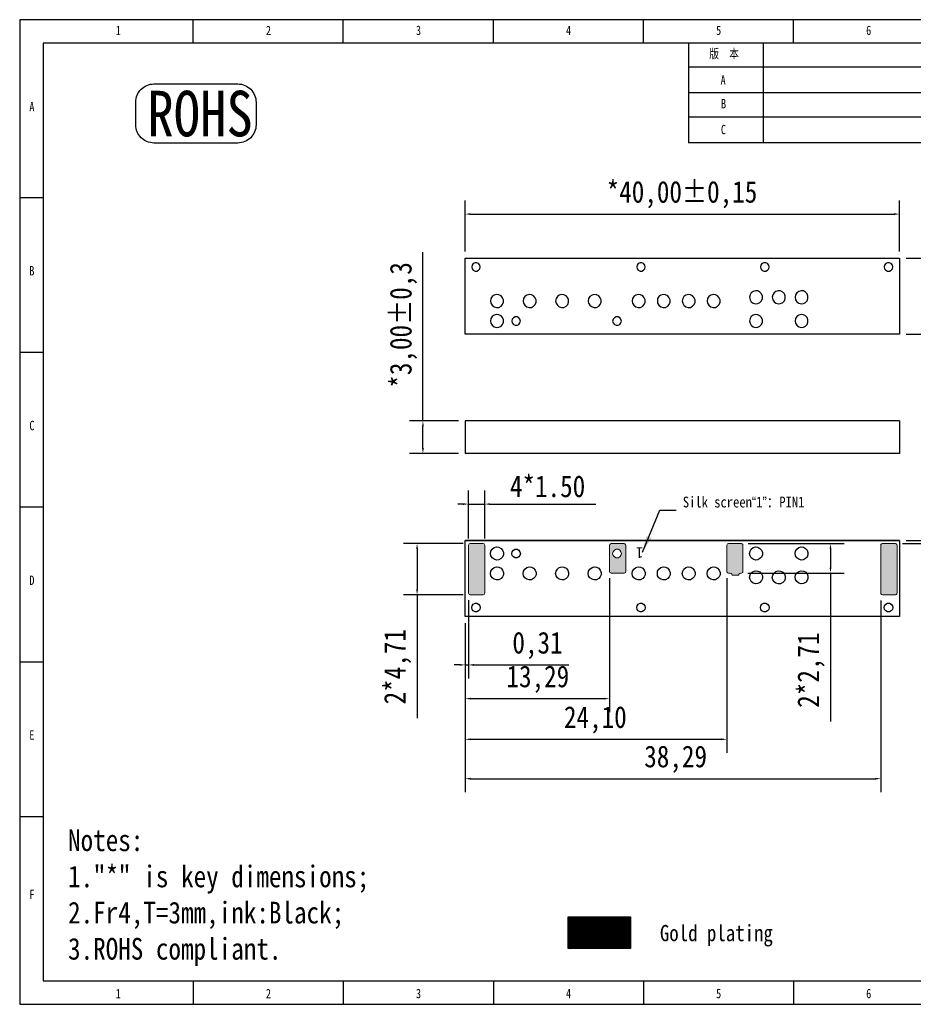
# Model space of a CAD drawing. Header units: millimetres. Extents: x 111 to 239, y 28 to 119.
# Tile 1 of 31: x 111 to 193, y 28 to 119. Entities that reach past the tile are written whole.
import ezdxf

# ---------------------------------------------------------------- set-up
doc = ezdxf.new("R2010")
doc.units = ezdxf.units.MM
doc.header["$LTSCALE"] = 16.335
doc.header["$PDMODE"] = 3
doc.header["$PDSIZE"] = 8
doc.linetypes.add('ACAD_ISO04W100', pattern=[30, 24, -3, 0, -3])
doc.layers.get('0').update_dxf_attribs({"linetype": 'CONTINUOUS'})
doc.layers.get('Defpoints').update_dxf_attribs({"linetype": 'CONTINUOUS'})
doc.layers.add('07 图框', color=15, linetype='CONTINUOUS')
doc.layers.add('图层1', color=10, linetype='ACAD_ISO04W100')
doc.styles.add('ROMANT', font='romant', dxfattribs={"width": 1.2})
doc.styles.add('ST1', font='txt', dxfattribs={"width": 0.8})
doc.styles.get("Standard").update_dxf_attribs({"font": 'txt', "width": 0.85})
doc.dimstyles.new('ISO-25', dxfattribs={"dimtxt": 2.5, "dimasz": 2.5, "dimexe": 1.25, "dimexo": 0.625, "dimtad": 1, "dimtxsty": 'STANDARD', "dimcen": 2.5, "dimclrd": 4, "dimclre": 4, "dimclrt": 4, "dimadec": 0, "dimazin": 0, "dimtfac": 1, "dimtmove": 0, "dimatfit": 3, "dimfxl": 1, "dimarcsym": 0})

# ---------------------------------------------------------------- blocks, each defined once
blk = doc.blocks.new('*D4')
at = {"color": 4, "lineweight": -2}
for p, q in [((151.687, 97.67), (151.687, 102.359)), ((191.687, 97.67), (191.687, 102.359)), ((152.187, 101.109), (191.187, 101.109))]:
    blk.add_line(p, q, dxfattribs=at)
at = {"color": 4}
for points in [[(152.187, 101.192), (152.187, 101.025), (151.687, 101.109)], [(191.187, 101.192), (191.187, 101.025), (191.687, 101.109)]]:
    blk.add_solid(points, dxfattribs=at)
at = {"layer": 'Defpoints', "color": 0}
for p in [(191.687, 101.109), (151.687, 97.045), (191.687, 97.045)]:
    blk.add_point(p, dxfattribs=at)
at = {"color": 4, "insert": (171.66, 102.9), "char_height": 2, "attachment_point": 5}
blk.add_mtext('*40,00±0,15', dxfattribs=at)
blk = doc.blocks.new('*D5')
at = {"color": 4, "lineweight": -2}
for p, q in [((192.312, 97.045), (198.406, 97.045)), ((197.156, 96.545), (197.156, 90.545)), ((192.312, 90.045), (198.406, 90.045)), ((197.156, 90.045), (197.156, 74.978))]:
    blk.add_line(p, q, dxfattribs=at)
at = {"color": 4}
for points in [[(197.073, 96.545), (197.239, 96.545), (197.156, 97.045)], [(197.073, 90.545), (197.239, 90.545), (197.156, 90.045)]]:
    blk.add_solid(points, dxfattribs=at)
at = {"layer": 'Defpoints', "color": 0}
for p in [(191.687, 97.045), (191.687, 90.045), (197.156, 90.045)]:
    blk.add_point(p, dxfattribs=at)
at = {"color": 4, "insert": (195.364, 82.261), "char_height": 2, "attachment_point": 5, "rotation": 90}
blk.add_mtext('*7,00±0,15', dxfattribs=at)
blk = doc.blocks.new('*D6')
at = {"color": 4, "lineweight": -2}
for p, q in [((147.797, 82.045), (147.797, 97.613)), ((151.062, 82.045), (146.547, 82.045)), ((147.797, 79.545), (147.797, 81.545)), ((151.062, 79.045), (146.547, 79.045))]:
    blk.add_line(p, q, dxfattribs=at)
at = {"color": 4}
for points in [[(147.714, 81.545), (147.881, 81.545), (147.797, 82.045)], [(147.714, 79.545), (147.881, 79.545), (147.797, 79.045)]]:
    blk.add_solid(points, dxfattribs=at)
at = {"layer": 'Defpoints', "color": 0}
for p in [(147.797, 82.045), (151.687, 82.045), (151.687, 79.045)]:
    blk.add_point(p, dxfattribs=at)
at = {"color": 4, "insert": (146.006, 90.896), "char_height": 2, "attachment_point": 5, "rotation": 90}
blk.add_mtext('*3,00±0,3', dxfattribs=at)
blk = doc.blocks.new('*D7')
at = {"color": 4, "lineweight": -2}
for p, q in [((164.979, 67.554), (164.979, 55.212)), ((151.687, 63.42), (151.687, 55.212)), ((152.187, 56.462), (164.479, 56.462))]:
    blk.add_line(p, q, dxfattribs=at)
at = {"color": 4}
for points in [[(152.187, 56.546), (152.187, 56.379), (151.687, 56.462)], [(164.479, 56.546), (164.479, 56.379), (164.979, 56.462)]]:
    blk.add_solid(points, dxfattribs=at)
at = {"layer": 'Defpoints', "color": 0}
for p in [(164.979, 68.179), (151.687, 64.045), (164.979, 56.462)]:
    blk.add_point(p, dxfattribs=at)
at = {"color": 4, "insert": (158.381, 58.254), "char_height": 2, "attachment_point": 5}
blk.add_mtext('13,29', dxfattribs=at)
blk = doc.blocks.new('*D8')
at = {"color": 4, "lineweight": -2}
for p, q in [((175.79, 67.554), (175.79, 51.464)), ((151.687, 63.42), (151.687, 51.464)), ((152.187, 52.714), (175.29, 52.714))]:
    blk.add_line(p, q, dxfattribs=at)
at = {"color": 4}
for points in [[(152.187, 52.798), (152.187, 52.631), (151.687, 52.714)], [(175.29, 52.798), (175.29, 52.631), (175.79, 52.714)]]:
    blk.add_solid(points, dxfattribs=at)
at = {"layer": 'Defpoints', "color": 0}
for p in [(175.79, 68.179), (151.687, 64.045), (175.79, 52.714)]:
    blk.add_point(p, dxfattribs=at)
at = {"color": 4, "insert": (163.678, 54.506), "char_height": 2, "attachment_point": 5}
blk.add_mtext('24,10', dxfattribs=at)
blk = doc.blocks.new('*D9')
at = {"color": 4, "lineweight": -2}
for p, q in [((189.982, 65.518), (189.982, 47.837)), ((151.687, 63.42), (151.687, 47.837)), ((152.187, 49.087), (189.482, 49.087))]:
    blk.add_line(p, q, dxfattribs=at)
at = {"color": 4}
for points in [[(152.187, 49.171), (152.187, 49.004), (151.687, 49.087)], [(189.482, 49.171), (189.482, 49.004), (189.982, 49.087)]]:
    blk.add_solid(points, dxfattribs=at)
at = {"layer": 'Defpoints', "color": 0}
for p in [(189.982, 66.143), (151.687, 64.045), (189.982, 49.087)]:
    blk.add_point(p, dxfattribs=at)
at = {"color": 4, "insert": (171.075, 50.879), "char_height": 2, "attachment_point": 5}
blk.add_mtext('38,29', dxfattribs=at)
blk = doc.blocks.new('*D10')
at = {"color": 4, "lineweight": -2}
for p, q in [((151.997, 65.549), (151.997, 58.319)), ((151.687, 63.42), (151.687, 58.319)), ((151.187, 59.569), (150.687, 59.569)), ((151.687, 59.569), (151.997, 59.569)), ((152.497, 59.569), (161.243, 59.569))]:
    blk.add_line(p, q, dxfattribs=at)
at = {"color": 4}
for points in [[(151.187, 59.652), (151.187, 59.486), (151.687, 59.569)], [(152.497, 59.652), (152.497, 59.486), (151.997, 59.569)]]:
    blk.add_solid(points, dxfattribs=at)
at = {"layer": 'Defpoints', "color": 0}
for p in [(151.997, 66.174), (151.687, 64.045), (151.997, 59.569)]:
    blk.add_point(p, dxfattribs=at)
at = {"color": 4, "insert": (158.351, 61.361), "char_height": 2, "attachment_point": 5}
blk.add_mtext('0,31', dxfattribs=at)
blk = doc.blocks.new('*D11')
at = {"color": 4, "lineweight": -2}
for p, q in [((151.517, 70.742), (146.008, 70.742)), ((147.258, 70.242), (147.258, 66.529)), ((151.517, 66.029), (146.008, 66.029)), ((147.258, 66.029), (147.258, 54.67))]:
    blk.add_line(p, q, dxfattribs=at)
at = {"color": 4}
for points in [[(147.175, 70.242), (147.342, 70.242), (147.258, 70.742)], [(147.175, 66.529), (147.342, 66.529), (147.258, 66.029)]]:
    blk.add_solid(points, dxfattribs=at)
at = {"layer": 'Defpoints', "color": 0}
for p in [(147.258, 70.742), (152.142, 70.742), (152.142, 66.029)]:
    blk.add_point(p, dxfattribs=at)
at = {"color": 4, "insert": (145.467, 59.403), "char_height": 2, "attachment_point": 5, "rotation": 90}
blk.add_mtext('2*4,71', dxfattribs=at)
blk = doc.blocks.new('*D12')
at = {"color": 4, "lineweight": -2}
for p, q in [((177.759, 70.742), (186.593, 70.742)), ((185.343, 70.242), (185.343, 68.534)), ((177.718, 68.034), (186.593, 68.034)), ((185.343, 68.034), (185.343, 54.357))]:
    blk.add_line(p, q, dxfattribs=at)
at = {"color": 4}
for points in [[(185.26, 70.242), (185.427, 70.242), (185.343, 70.742)], [(185.26, 68.534), (185.427, 68.534), (185.343, 68.034)]]:
    blk.add_solid(points, dxfattribs=at)
at = {"layer": 'Defpoints', "color": 0}
for p in [(177.134, 70.742), (177.093, 68.034), (185.343, 68.034)]:
    blk.add_point(p, dxfattribs=at)
at = {"color": 4, "insert": (183.552, 59.09), "char_height": 2, "attachment_point": 5, "rotation": 90}
blk.add_mtext('2*2,71', dxfattribs=at)
blk = doc.blocks.new('*D13')
at = {"color": 4, "lineweight": -2}
for p, q in [((151.997, 71.223), (151.997, 75.638)), ((153.485, 71.223), (153.485, 75.638)), ((151.497, 74.388), (150.997, 74.388)), ((151.997, 74.388), (153.485, 74.388)), ((153.985, 74.388), (163.728, 74.388))]:
    blk.add_line(p, q, dxfattribs=at)
at = {"color": 4}
for points in [[(151.497, 74.471), (151.497, 74.304), (151.997, 74.388)], [(153.985, 74.471), (153.985, 74.304), (153.485, 74.388)]]:
    blk.add_solid(points, dxfattribs=at)
at = {"layer": 'Defpoints', "color": 0}
for p in [(153.485, 74.388), (151.997, 70.598), (153.485, 70.598)]:
    blk.add_point(p, dxfattribs=at)
at = {"color": 4, "insert": (159.278, 76.013), "char_height": 2, "attachment_point": 5}
blk.add_mtext('4*1.50', dxfattribs=at)
blk = doc.blocks.new('*D14')
at = {"color": 4, "lineweight": -2}
for p, q in [((197.112, 71.545), (197.112, 72.045)), ((192.312, 71.045), (198.362, 71.045)), ((197.112, 71.045), (197.112, 70.742)), ((191.961, 70.742), (198.362, 70.742)), ((197.112, 70.242), (197.112, 60.216))]:
    blk.add_line(p, q, dxfattribs=at)
at = {"color": 4}
for points in [[(197.029, 71.545), (197.196, 71.545), (197.112, 71.045)], [(197.029, 70.242), (197.196, 70.242), (197.112, 70.742)]]:
    blk.add_solid(points, dxfattribs=at)
at = {"layer": 'Defpoints', "color": 0}
for p in [(191.687, 71.045), (191.336, 70.742), (197.112, 70.742)]:
    blk.add_point(p, dxfattribs=at)
at = {"color": 4, "insert": (195.321, 64.95), "char_height": 2, "attachment_point": 5, "rotation": 90}
blk.add_mtext('4*0,30', dxfattribs=at)

msp = doc.modelspace()

# ---------------------------------------------------------------- hatches: boundary and pattern name
h = msp.add_hatch(color=2)
h.paths.add_polyline_path([(153.485, 70.598), (153.465, 70.68), (153.423, 70.722), (153.341, 70.742), (152.142, 70.742), (152.059, 70.722), (152.018, 70.68), (151.997, 70.598), (151.997, 66.174), (152.018, 66.112), (152.059, 66.05), (152.142, 66.029), (153.341, 66.029), (153.423, 66.05), (153.465, 66.112), (153.485, 66.174)])
h.paths.add_polyline_path([(166.467, 70.68), (166.405, 70.722), (166.343, 70.742), (165.144, 70.742), (165.062, 70.722), (165, 70.68), (164.979, 70.598), (164.979, 68.179), (165, 68.096), (165.062, 68.055), (165.144, 68.034), (166.343, 68.034), (166.405, 68.055), (166.467, 68.096), (166.488, 68.179), (166.488, 70.598)])
h.paths.add_polyline_path([(165.937, 70.146), (166.041, 70.001), (166.082, 69.836), (166.041, 69.65), (165.937, 69.526), (165.772, 69.443), (165.586, 69.443), (165.441, 69.526), (165.317, 69.65), (165.275, 69.836), (165.317, 70.001), (165.441, 70.146), (165.586, 70.229), (165.772, 70.229)], flags=16)
h.paths.add_polyline_path([(177.279, 70.598), (177.258, 70.68), (177.217, 70.722), (177.134, 70.742), (175.935, 70.742), (175.852, 70.722), (175.811, 70.68), (175.79, 70.598), (175.79, 68.179), (175.811, 68.096), (175.852, 68.055), (175.935, 68.034), (176.08, 68.034), (176.183, 67.993), (176.266, 67.931), (176.286, 67.828), (176.886, 67.828), (176.907, 67.931), (176.989, 67.993), (177.093, 68.034), (177.134, 68.034), (177.217, 68.055), (177.258, 68.096), (177.279, 68.179)])
msp.add_hatch(color=2).paths.add_polyline_path([(191.48, 70.598), (191.46, 70.68), (191.398, 70.722), (191.336, 70.742), (190.137, 70.742), (190.054, 70.722), (189.992, 70.68), (189.971, 70.598), (189.971, 66.174), (189.992, 66.112), (190.054, 66.05), (190.137, 66.029), (191.336, 66.029), (191.398, 66.05), (191.46, 66.112), (191.48, 66.174)])
h = msp.add_hatch()
h.set_pattern_fill('ANSI37', color=2, scale=0.005, style=0)
h.paths.add_polyline_path([(166.91, 36.357), (161.188, 36.357), (161.188, 33.449), (166.91, 33.449)])

# ---------------------------------------------------------------- linework, layer by layer
at = {"color": 7}
for p, q in [((191.687, 82.045), (151.687, 82.045)), ((151.687, 82.045), (151.687, 79.045)), ((191.687, 82.045), (191.687, 79.045)), ((191.687, 79.045), (151.687, 79.045)), ((191.687, 71.045), (151.687, 71.045))]:
    msp.add_line(p, q, dxfattribs=at)
at = {"color": 0}
for p, q in [((151.687, 64.045), (151.687, 71.045)), ((191.687, 71.045), (191.687, 64.045)), ((191.687, 64.045), (151.687, 64.045))]:
    msp.add_line(p, q, dxfattribs=at)
msp.add_line((151.687, 71.045), (191.687, 71.045))
at = {"color": 6, "lineweight": 0}
msp.add_line((176.286, 67.828), (176.886, 67.828), dxfattribs=at)
at = {"color": 3}
msp.add_lwpolyline([(123.015, 113.099), (130.744, 113.099, -0.414214), (132.424, 111.419), (132.424, 109.337, -0.414214), (130.744, 107.657), (123.015, 107.657, -0.414214), (121.336, 109.337), (121.336, 111.419, -0.414214)], format="xyb", close=True, dxfattribs=at)
at = {"color": 6, "lineweight": 0}
for points in [[(151.687, 97.045), (151.687, 90.045)], [(191.687, 97.045), (151.687, 97.045)], [(191.687, 90.045), (191.687, 97.045)], [(151.687, 70.825), (151.687, 69.605)], [(152.018, 70.68), (151.997, 70.598)], [(151.997, 70.598), (151.997, 66.174)], [(151.997, 70.37), (151.997, 69.605)], [(152.059, 70.722), (152.018, 70.68)], [(152.142, 70.742), (152.059, 70.722)], [(153.341, 70.742), (152.142, 70.742)], [(153.423, 70.722), (153.341, 70.742)], [(153.465, 70.68), (153.423, 70.722)], [(153.485, 70.598), (153.465, 70.68)], [(153.485, 66.174), (153.485, 70.598)], [(165, 70.68), (164.979, 70.598)], [(164.979, 70.598), (164.979, 68.179)], [(165.062, 70.722), (165, 70.68)], [(165.144, 70.742), (165.062, 70.722)], [(166.343, 70.742), (165.144, 70.742)], [(166.405, 70.722), (166.343, 70.742)], [(166.467, 70.68), (166.405, 70.722)], [(166.488, 70.598), (166.467, 70.68)], [(166.488, 68.179), (166.488, 70.598)], [(175.811, 70.68), (175.79, 70.598)], [(175.79, 70.598), (175.79, 68.179)], [(175.852, 70.722), (175.811, 70.68)], [(175.935, 70.742), (175.852, 70.722)], [(177.134, 70.742), (175.935, 70.742)], [(177.217, 70.722), (177.134, 70.742)], [(177.258, 70.68), (177.217, 70.722)], [(177.279, 70.598), (177.258, 70.68)], [(177.279, 68.179), (177.279, 70.598)], [(189.992, 70.68), (189.971, 70.598)], [(189.971, 70.598), (189.971, 66.174)], [(190.054, 70.722), (189.992, 70.68)], [(190.137, 70.742), (190.054, 70.722)], [(191.336, 70.742), (190.137, 70.742)], [(191.398, 70.722), (191.336, 70.742)], [(191.46, 70.68), (191.398, 70.722)], [(191.48, 70.598), (191.46, 70.68)], [(191.48, 66.174), (191.48, 70.598)], [(164.979, 68.179), (165, 68.096)], [(165, 68.096), (165.062, 68.055)], [(165.062, 68.055), (165.144, 68.034)], [(166.343, 68.034), (166.405, 68.055)], [(166.405, 68.055), (166.467, 68.096)], [(166.467, 68.096), (166.488, 68.179)], [(175.79, 68.179), (175.811, 68.096)], [(175.811, 68.096), (175.852, 68.055)], [(175.852, 68.055), (175.935, 68.034)], [(177.134, 68.034), (177.217, 68.055)], [(177.217, 68.055), (177.258, 68.096)], [(177.258, 68.096), (177.279, 68.179)], [(165.144, 68.034), (166.343, 68.034)], [(175.935, 68.034), (176.08, 68.034)], [(176.183, 67.993), (176.08, 68.034)], [(176.266, 67.931), (176.183, 67.993)], [(176.286, 67.828), (176.266, 67.931)], [(176.907, 67.931), (176.886, 67.828)], [(176.989, 67.993), (176.907, 67.931)], [(177.093, 68.034), (176.989, 67.993)], [(177.093, 68.034), (177.134, 68.034)], [(151.997, 66.174), (152.018, 66.112)], [(152.018, 66.112), (152.059, 66.05)], [(152.059, 66.05), (152.142, 66.029)], [(152.142, 66.029), (153.341, 66.029)], [(153.341, 66.029), (153.423, 66.05)], [(153.423, 66.05), (153.465, 66.112)], [(153.465, 66.112), (153.485, 66.174)], [(189.971, 66.174), (189.992, 66.112)], [(189.992, 66.112), (190.054, 66.05)], [(190.054, 66.05), (190.137, 66.029)], [(190.137, 66.029), (191.336, 66.029)], [(191.336, 66.029), (191.398, 66.05)], [(191.398, 66.05), (191.46, 66.112)], [(191.46, 66.112), (191.48, 66.174)]]:
    msp.add_lwpolyline(points, dxfattribs=at)
at = {"color": 7}
msp.add_lwpolyline([(151.687, 97.045), (191.687, 97.045), (191.687, 90.045), (151.687, 90.045)], close=True, dxfattribs=at)
for points in [[(152.328, 96.404), (152.287, 96.238)], [(152.287, 96.238), (152.328, 96.073)], [(152.432, 96.548), (152.328, 96.404)], [(152.597, 96.631), (152.432, 96.548)], [(152.762, 96.631), (152.597, 96.631)], [(152.928, 96.548), (152.762, 96.631)], [(153.031, 96.404), (152.928, 96.548)], [(153.073, 96.238), (153.031, 96.404)], [(153.031, 96.073), (153.073, 96.238)], [(167.53, 96.404), (167.488, 96.238)], [(167.488, 96.238), (167.53, 96.073)], [(167.633, 96.548), (167.53, 96.404)], [(167.799, 96.631), (167.633, 96.548)], [(167.964, 96.631), (167.799, 96.631)], [(168.13, 96.548), (167.964, 96.631)], [(168.233, 96.404), (168.13, 96.548)], [(168.274, 96.238), (168.233, 96.404)], [(168.233, 96.073), (168.274, 96.238)], [(178.926, 96.404), (178.885, 96.238)], [(178.885, 96.238), (178.926, 96.073)], [(179.029, 96.548), (178.926, 96.404)], [(179.195, 96.631), (179.029, 96.548)], [(179.381, 96.631), (179.195, 96.631)], [(179.526, 96.548), (179.381, 96.631)], [(179.65, 96.404), (179.526, 96.548)], [(179.691, 96.238), (179.65, 96.404)], [(179.65, 96.073), (179.691, 96.238)], [(190.322, 96.404), (190.281, 96.238)], [(190.281, 96.238), (190.322, 96.073)], [(190.446, 96.548), (190.322, 96.404)], [(190.591, 96.631), (190.446, 96.548)], [(190.777, 96.631), (190.591, 96.631)], [(190.942, 96.548), (190.777, 96.631)], [(191.046, 96.404), (190.942, 96.548)], [(191.087, 96.238), (191.046, 96.404)], [(191.046, 96.073), (191.087, 96.238)], [(152.328, 96.073), (152.432, 95.928)], [(152.432, 95.928), (152.597, 95.845)], [(152.597, 95.845), (152.762, 95.845)], [(152.762, 95.845), (152.928, 95.928)], [(152.928, 95.928), (153.031, 96.073)], [(167.53, 96.073), (167.633, 95.928)], [(167.633, 95.928), (167.799, 95.845)], [(167.799, 95.845), (167.964, 95.845)], [(167.964, 95.845), (168.13, 95.928)], [(168.13, 95.928), (168.233, 96.073)], [(178.926, 96.073), (179.029, 95.928)], [(179.029, 95.928), (179.195, 95.845)], [(179.195, 95.845), (179.381, 95.845)], [(179.381, 95.845), (179.526, 95.928)], [(179.526, 95.928), (179.65, 96.073)], [(190.322, 96.073), (190.446, 95.928)], [(190.446, 95.928), (190.591, 95.845)], [(190.591, 95.845), (190.777, 95.845)], [(190.777, 95.845), (190.942, 95.928)], [(190.942, 95.928), (191.046, 96.073)], [(154.19, 93.508), (154.065, 93.322)], [(154.355, 93.632), (154.19, 93.508)], [(154.583, 93.694), (154.355, 93.632)], [(154.789, 93.673), (154.583, 93.694)], [(154.996, 93.57), (154.789, 93.673)], [(155.141, 93.405), (154.996, 93.57)], [(157.189, 93.508), (157.064, 93.322)], [(157.354, 93.632), (157.189, 93.508)], [(157.582, 93.694), (157.354, 93.632)], [(157.788, 93.673), (157.582, 93.694)], [(157.995, 93.57), (157.788, 93.673)], [(158.14, 93.405), (157.995, 93.57)], [(160.188, 93.508), (160.063, 93.322)], [(160.353, 93.632), (160.188, 93.508)], [(160.58, 93.694), (160.353, 93.632)], [(160.787, 93.673), (160.58, 93.694)], [(160.994, 93.57), (160.787, 93.673)], [(161.139, 93.405), (160.994, 93.57)], [(163.186, 93.508), (163.062, 93.322)], [(163.373, 93.632), (163.186, 93.508)], [(163.579, 93.694), (163.373, 93.632)], [(163.786, 93.673), (163.579, 93.694)], [(163.993, 93.57), (163.786, 93.673)], [(164.138, 93.405), (163.993, 93.57)], [(167.24, 93.508), (167.116, 93.322)], [(167.406, 93.632), (167.24, 93.508)], [(167.633, 93.694), (167.406, 93.632)], [(167.84, 93.673), (167.633, 93.694)], [(168.047, 93.57), (167.84, 93.673)], [(168.192, 93.405), (168.047, 93.57)], [(169.536, 93.508), (169.412, 93.322)], [(169.722, 93.632), (169.536, 93.508)], [(169.929, 93.694), (169.722, 93.632)], [(170.136, 93.673), (169.929, 93.694)], [(170.343, 93.57), (170.136, 93.673)], [(170.487, 93.405), (170.343, 93.57)], [(171.832, 93.508), (171.728, 93.322)], [(172.018, 93.632), (171.832, 93.508)], [(172.225, 93.694), (172.018, 93.632)], [(172.452, 93.673), (172.225, 93.694)], [(172.638, 93.57), (172.452, 93.673)], [(172.783, 93.405), (172.638, 93.57)], [(174.148, 93.508), (174.024, 93.322)], [(174.314, 93.632), (174.148, 93.508)], [(174.52, 93.694), (174.314, 93.632)], [(174.748, 93.673), (174.52, 93.694)], [(174.934, 93.57), (174.748, 93.673)], [(175.1, 93.405), (174.934, 93.57)], [(177.933, 93.653), (177.892, 93.446)], [(177.892, 93.446), (177.933, 93.218)], [(178.037, 93.839), (177.933, 93.653)], [(178.223, 93.984), (178.037, 93.839)], [(178.429, 94.046), (178.223, 93.984)], [(178.657, 94.025), (178.429, 94.046)], [(178.843, 93.922), (178.657, 94.025)], [(178.988, 93.756), (178.843, 93.922)], [(179.071, 93.549), (178.988, 93.756)], [(179.071, 93.322), (179.071, 93.549)], [(180.022, 93.653), (179.981, 93.446)], [(179.981, 93.446), (180.022, 93.218)], [(180.146, 93.839), (180.022, 93.653)], [(180.312, 93.984), (180.146, 93.839)], [(180.518, 94.046), (180.312, 93.984)], [(180.746, 94.025), (180.518, 94.046)], [(180.953, 93.922), (180.746, 94.025)], [(181.098, 93.756), (180.953, 93.922)], [(181.18, 93.549), (181.098, 93.756)], [(181.18, 93.322), (181.18, 93.549)], [(182.132, 93.653), (182.09, 93.446)], [(182.09, 93.446), (182.132, 93.218)], [(182.235, 93.839), (182.132, 93.653)], [(182.421, 93.984), (182.235, 93.839)], [(182.628, 94.046), (182.421, 93.984)], [(182.856, 94.025), (182.628, 94.046)], [(183.042, 93.922), (182.856, 94.025)], [(183.186, 93.756), (183.042, 93.922)], [(183.269, 93.549), (183.186, 93.756)], [(183.269, 93.322), (183.269, 93.549)], [(154.065, 93.322), (154.024, 93.094)], [(154.024, 93.094), (154.065, 92.887)], [(154.065, 92.887), (154.19, 92.701)], [(154.19, 92.701), (154.355, 92.557)], [(154.355, 92.557), (154.583, 92.495)], [(154.789, 92.515), (154.996, 92.619)], [(154.996, 92.619), (155.141, 92.784)], [(155.224, 93.218), (155.141, 93.405)], [(155.141, 92.784), (155.224, 92.991)], [(155.224, 92.991), (155.224, 93.218)], [(157.064, 93.322), (157.023, 93.094)], [(157.023, 93.094), (157.064, 92.887)], [(157.064, 92.887), (157.189, 92.701)], [(157.189, 92.701), (157.354, 92.557)], [(157.354, 92.557), (157.582, 92.495)], [(157.788, 92.515), (157.995, 92.619)], [(157.995, 92.619), (158.14, 92.784)], [(158.223, 93.218), (158.14, 93.405)], [(158.14, 92.784), (158.223, 92.991)], [(158.223, 92.991), (158.223, 93.218)], [(160.063, 93.322), (160.022, 93.094)], [(160.022, 93.094), (160.063, 92.887)], [(160.063, 92.887), (160.188, 92.701)], [(160.188, 92.701), (160.353, 92.557)], [(160.353, 92.557), (160.58, 92.495)], [(160.787, 92.515), (160.994, 92.619)], [(160.994, 92.619), (161.139, 92.784)], [(161.222, 93.218), (161.139, 93.405)], [(161.139, 92.784), (161.222, 92.991)], [(161.222, 92.991), (161.222, 93.218)], [(163.062, 93.322), (163.021, 93.094)], [(163.021, 93.094), (163.062, 92.887)], [(163.062, 92.887), (163.186, 92.701)], [(163.186, 92.701), (163.373, 92.557)], [(163.373, 92.557), (163.579, 92.495)], [(163.786, 92.515), (163.993, 92.619)], [(163.993, 92.619), (164.138, 92.784)], [(164.221, 93.218), (164.138, 93.405)], [(164.138, 92.784), (164.221, 92.991)], [(164.221, 92.991), (164.221, 93.218)], [(167.116, 93.322), (167.075, 93.094)], [(167.075, 93.094), (167.116, 92.887)], [(167.116, 92.887), (167.24, 92.701)], [(167.24, 92.701), (167.406, 92.557)], [(167.406, 92.557), (167.633, 92.495)], [(167.84, 92.515), (168.047, 92.619)], [(168.047, 92.619), (168.192, 92.784)], [(168.274, 93.218), (168.192, 93.405)], [(168.192, 92.784), (168.274, 92.991)], [(168.274, 92.991), (168.274, 93.218)], [(169.412, 93.322), (169.391, 93.094)], [(169.391, 93.094), (169.412, 92.887)], [(169.412, 92.887), (169.536, 92.701)], [(169.536, 92.701), (169.722, 92.557)], [(169.722, 92.557), (169.929, 92.495)], [(170.136, 92.515), (170.343, 92.619)], [(170.343, 92.619), (170.487, 92.784)], [(170.57, 93.218), (170.487, 93.405)], [(170.487, 92.784), (170.57, 92.991)], [(170.57, 92.991), (170.57, 93.218)], [(171.728, 93.322), (171.687, 93.094)], [(171.687, 93.094), (171.728, 92.887)], [(171.728, 92.887), (171.832, 92.701)], [(171.832, 92.701), (172.018, 92.557)], [(172.018, 92.557), (172.225, 92.495)], [(172.452, 92.515), (172.638, 92.619)], [(172.638, 92.619), (172.783, 92.784)], [(172.866, 93.218), (172.783, 93.405)], [(172.783, 92.784), (172.866, 92.991)], [(172.866, 92.991), (172.866, 93.218)], [(174.024, 93.322), (173.983, 93.094)], [(173.983, 93.094), (174.024, 92.887)], [(174.024, 92.887), (174.148, 92.701)], [(174.148, 92.701), (174.314, 92.557)], [(174.314, 92.557), (174.52, 92.495)], [(174.748, 92.515), (174.934, 92.619)], [(174.934, 92.619), (175.1, 92.784)], [(175.182, 93.218), (175.1, 93.405)], [(175.1, 92.784), (175.182, 92.991)], [(175.182, 92.991), (175.182, 93.218)], [(177.933, 93.218), (178.037, 93.032)], [(178.037, 93.032), (178.223, 92.908)], [(178.223, 92.908), (178.429, 92.846)], [(178.429, 92.846), (178.657, 92.867)], [(178.657, 92.867), (178.843, 92.95)], [(178.843, 92.95), (178.988, 93.115)], [(178.988, 93.115), (179.071, 93.322)], [(180.022, 93.218), (180.146, 93.032)], [(180.146, 93.032), (180.312, 92.908)], [(180.312, 92.908), (180.518, 92.846)], [(180.518, 92.846), (180.746, 92.867)], [(180.746, 92.867), (180.953, 92.95)], [(180.953, 92.95), (181.098, 93.115)], [(181.098, 93.115), (181.18, 93.322)], [(182.132, 93.218), (182.235, 93.032)], [(182.235, 93.032), (182.421, 92.908)], [(182.421, 92.908), (182.628, 92.846)], [(182.628, 92.846), (182.856, 92.867)], [(182.856, 92.867), (183.042, 92.95)], [(183.042, 92.95), (183.186, 93.115)], [(183.186, 93.115), (183.269, 93.322)], [(154.19, 91.667), (154.065, 91.481)], [(154.355, 91.791), (154.19, 91.667)], [(154.583, 91.853), (154.355, 91.791)], [(154.583, 92.495), (154.789, 92.515)], [(154.789, 91.833), (154.583, 91.853)], [(154.996, 91.729), (154.789, 91.833)], [(155.141, 91.584), (154.996, 91.729)], [(156.299, 91.647), (156.134, 91.564)], [(156.465, 91.647), (156.299, 91.647)], [(156.63, 91.564), (156.465, 91.647)], [(157.582, 92.495), (157.788, 92.515)], [(160.58, 92.495), (160.787, 92.515)], [(163.579, 92.495), (163.786, 92.515)], [(165.586, 91.647), (165.441, 91.564)], [(165.772, 91.647), (165.586, 91.647)], [(165.937, 91.564), (165.772, 91.647)], [(167.633, 92.495), (167.84, 92.515)], [(169.929, 92.495), (170.136, 92.515)], [(172.225, 92.495), (172.452, 92.515)], [(174.52, 92.495), (174.748, 92.515)], [(178.037, 91.667), (177.933, 91.481)], [(178.223, 91.791), (178.037, 91.667)], [(178.429, 91.853), (178.223, 91.791)], [(178.657, 91.833), (178.429, 91.853)], [(178.843, 91.729), (178.657, 91.833)], [(178.988, 91.584), (178.843, 91.729)], [(182.235, 91.667), (182.132, 91.481)], [(182.421, 91.791), (182.235, 91.667)], [(182.628, 91.853), (182.421, 91.791)], [(182.856, 91.833), (182.628, 91.853)], [(183.042, 91.729), (182.856, 91.833)], [(183.186, 91.584), (183.042, 91.729)], [(154.065, 91.481), (154.024, 91.254)], [(154.024, 91.254), (154.065, 91.047)], [(154.065, 91.047), (154.19, 90.861)], [(154.19, 90.861), (154.355, 90.716)], [(154.789, 90.674), (154.996, 90.778)], [(154.996, 90.778), (155.141, 90.943)], [(155.224, 91.378), (155.141, 91.584)], [(155.141, 90.943), (155.224, 91.15)], [(155.224, 91.15), (155.224, 91.378)], [(156.01, 91.44), (155.989, 91.254)], [(155.989, 91.254), (156.01, 91.088)], [(156.134, 91.564), (156.01, 91.44)], [(156.01, 91.088), (156.134, 90.943)], [(156.134, 90.943), (156.299, 90.861)], [(156.299, 90.861), (156.465, 90.861)], [(156.465, 90.861), (156.63, 90.943)], [(156.734, 91.44), (156.63, 91.564)], [(156.63, 90.943), (156.734, 91.088)], [(156.775, 91.254), (156.734, 91.44)], [(156.734, 91.088), (156.775, 91.254)], [(165.317, 91.44), (165.275, 91.254)], [(165.275, 91.254), (165.317, 91.088)], [(165.441, 91.564), (165.317, 91.44)], [(165.317, 91.088), (165.441, 90.943)], [(165.441, 90.943), (165.586, 90.861)], [(165.586, 90.861), (165.772, 90.861)], [(165.772, 90.861), (165.937, 90.943)], [(166.041, 91.44), (165.937, 91.564)], [(165.937, 90.943), (166.041, 91.088)], [(166.082, 91.254), (166.041, 91.44)], [(166.041, 91.088), (166.082, 91.254)], [(177.933, 91.481), (177.892, 91.254)], [(177.892, 91.254), (177.933, 91.047)], [(177.933, 91.047), (178.037, 90.861)], [(178.037, 90.861), (178.223, 90.716)], [(178.657, 90.674), (178.843, 90.778)], [(178.843, 90.778), (178.988, 90.943)], [(179.071, 91.378), (178.988, 91.584)], [(178.988, 90.943), (179.071, 91.15)], [(179.071, 91.15), (179.071, 91.378)], [(182.132, 91.481), (182.09, 91.254)], [(182.09, 91.254), (182.132, 91.047)], [(182.132, 91.047), (182.235, 90.861)], [(182.235, 90.861), (182.421, 90.716)], [(182.856, 90.674), (183.042, 90.778)], [(183.042, 90.778), (183.186, 90.943)], [(183.269, 91.378), (183.186, 91.584)], [(183.186, 90.943), (183.269, 91.15)], [(183.269, 91.15), (183.269, 91.378)], [(154.355, 90.716), (154.583, 90.654)], [(154.583, 90.654), (154.789, 90.674)], [(178.223, 90.716), (178.429, 90.654)], [(178.429, 90.654), (178.657, 90.674)], [(182.421, 90.716), (182.628, 90.654)], [(182.628, 90.654), (182.856, 90.674)], [(154.024, 69.836), (154.065, 70.043)], [(154.065, 70.043), (154.19, 70.229)], [(154.19, 70.229), (154.355, 70.374)], [(154.355, 70.374), (154.583, 70.436)], [(154.583, 70.436), (154.789, 70.415)], [(154.789, 70.415), (154.996, 70.311)], [(154.996, 70.311), (155.141, 70.146)], [(155.141, 70.146), (155.224, 69.939)], [(155.224, 69.939), (155.224, 69.712)], [(155.989, 69.836), (156.01, 70.001)], [(156.01, 70.001), (156.134, 70.146)], [(156.134, 70.146), (156.299, 70.229)], [(156.299, 70.229), (156.465, 70.229)], [(156.465, 70.229), (156.63, 70.146)], [(156.63, 70.146), (156.734, 70.001)], [(156.734, 70.001), (156.775, 69.836)], [(177.892, 69.836), (177.933, 70.043)], [(177.933, 70.043), (178.037, 70.229)], [(178.037, 70.229), (178.223, 70.374)], [(178.223, 70.374), (178.429, 70.436)], [(178.429, 70.436), (178.657, 70.415)], [(178.657, 70.415), (178.843, 70.311)], [(178.843, 70.311), (178.988, 70.146)], [(178.988, 70.146), (179.071, 69.939)], [(179.071, 69.939), (179.071, 69.712)], [(182.09, 69.836), (182.132, 70.043)], [(182.132, 70.043), (182.235, 70.229)], [(182.235, 70.229), (182.421, 70.374)], [(182.421, 70.374), (182.628, 70.436)], [(182.628, 70.436), (182.856, 70.415)], [(182.856, 70.415), (183.042, 70.311)], [(183.042, 70.311), (183.186, 70.146)], [(183.186, 70.146), (183.269, 69.939)], [(183.269, 69.939), (183.269, 69.712)], [(154.065, 69.608), (154.024, 69.836)], [(154.19, 69.422), (154.065, 69.608)], [(154.355, 69.298), (154.19, 69.422)], [(154.583, 69.236), (154.355, 69.298)], [(154.789, 69.257), (154.583, 69.236)], [(154.996, 69.36), (154.789, 69.257)], [(155.141, 69.505), (154.996, 69.36)], [(155.224, 69.712), (155.141, 69.505)], [(156.01, 69.65), (155.989, 69.836)], [(156.134, 69.526), (156.01, 69.65)], [(156.299, 69.443), (156.134, 69.526)], [(156.465, 69.443), (156.299, 69.443)], [(156.63, 69.526), (156.465, 69.443)], [(156.734, 69.65), (156.63, 69.526)], [(156.775, 69.836), (156.734, 69.65)], [(177.933, 69.608), (177.892, 69.836)], [(178.037, 69.422), (177.933, 69.608)], [(178.223, 69.298), (178.037, 69.422)], [(178.429, 69.236), (178.223, 69.298)], [(178.657, 69.257), (178.429, 69.236)], [(178.843, 69.36), (178.657, 69.257)], [(178.988, 69.505), (178.843, 69.36)], [(179.071, 69.712), (178.988, 69.505)], [(182.132, 69.608), (182.09, 69.836)], [(182.235, 69.422), (182.132, 69.608)], [(182.421, 69.298), (182.235, 69.422)], [(182.628, 69.236), (182.421, 69.298)], [(182.856, 69.257), (182.628, 69.236)], [(183.042, 69.36), (182.856, 69.257)], [(183.186, 69.505), (183.042, 69.36)], [(183.269, 69.712), (183.186, 69.505)], [(154.024, 67.995), (154.065, 68.202)], [(154.065, 68.202), (154.19, 68.388)], [(154.19, 68.388), (154.355, 68.533)], [(154.355, 68.533), (154.583, 68.595)], [(154.583, 68.595), (154.789, 68.574)], [(154.789, 68.574), (154.996, 68.471)], [(154.996, 68.471), (155.141, 68.305)], [(155.141, 68.305), (155.224, 68.098)], [(155.224, 68.098), (155.224, 67.871)], [(157.023, 67.995), (157.064, 68.202)], [(157.064, 68.202), (157.189, 68.388)], [(157.189, 68.388), (157.354, 68.533)], [(157.354, 68.533), (157.582, 68.595)], [(157.582, 68.595), (157.788, 68.574)], [(157.788, 68.574), (157.995, 68.471)], [(157.995, 68.471), (158.14, 68.305)], [(158.14, 68.305), (158.223, 68.098)], [(158.223, 68.098), (158.223, 67.871)], [(160.022, 67.995), (160.063, 68.202)], [(160.063, 68.202), (160.188, 68.388)], [(160.188, 68.388), (160.353, 68.533)], [(160.353, 68.533), (160.58, 68.595)], [(160.58, 68.595), (160.787, 68.574)], [(160.787, 68.574), (160.994, 68.471)], [(160.994, 68.471), (161.139, 68.305)], [(161.139, 68.305), (161.222, 68.098)], [(161.222, 68.098), (161.222, 67.871)], [(163.021, 67.995), (163.062, 68.202)], [(163.062, 68.202), (163.186, 68.388)], [(163.186, 68.388), (163.373, 68.533)], [(163.373, 68.533), (163.579, 68.595)], [(163.579, 68.595), (163.786, 68.574)], [(163.786, 68.574), (163.993, 68.471)], [(163.993, 68.471), (164.138, 68.305)], [(164.138, 68.305), (164.221, 68.098)], [(164.221, 68.098), (164.221, 67.871)], [(167.075, 67.995), (167.116, 68.202)], [(167.116, 68.202), (167.24, 68.388)], [(167.24, 68.388), (167.406, 68.533)], [(167.406, 68.533), (167.633, 68.595)], [(167.633, 68.595), (167.84, 68.574)], [(167.84, 68.574), (168.047, 68.471)], [(168.047, 68.471), (168.192, 68.305)], [(168.192, 68.305), (168.274, 68.098)], [(168.274, 68.098), (168.274, 67.871)], [(169.391, 67.995), (169.412, 68.202)], [(169.412, 68.202), (169.536, 68.388)], [(169.536, 68.388), (169.722, 68.533)], [(169.722, 68.533), (169.929, 68.595)], [(169.929, 68.595), (170.136, 68.574)], [(170.136, 68.574), (170.343, 68.471)], [(170.343, 68.471), (170.487, 68.305)], [(170.487, 68.305), (170.57, 68.098)], [(170.57, 68.098), (170.57, 67.871)], [(171.687, 67.995), (171.728, 68.202)], [(171.728, 68.202), (171.832, 68.388)], [(171.832, 68.388), (172.018, 68.533)], [(172.018, 68.533), (172.225, 68.595)], [(172.225, 68.595), (172.452, 68.574)], [(172.452, 68.574), (172.638, 68.471)], [(172.638, 68.471), (172.783, 68.305)], [(172.783, 68.305), (172.866, 68.098)], [(172.866, 68.098), (172.866, 67.871)], [(173.983, 67.995), (174.024, 68.202)], [(174.024, 68.202), (174.148, 68.388)], [(174.148, 68.388), (174.314, 68.533)], [(174.314, 68.533), (174.52, 68.595)], [(174.52, 68.595), (174.748, 68.574)], [(174.748, 68.574), (174.934, 68.471)], [(174.934, 68.471), (175.1, 68.305)], [(175.1, 68.305), (175.182, 68.098)], [(175.182, 68.098), (175.182, 67.871)], [(177.933, 67.871), (178.037, 68.057)], [(178.037, 68.057), (178.223, 68.181)], [(178.223, 68.181), (178.429, 68.243)], [(178.429, 68.243), (178.657, 68.223)], [(178.657, 68.223), (178.843, 68.14)], [(178.843, 68.14), (178.988, 67.974)], [(180.146, 68.027), (180.312, 68.172)], [(180.312, 68.172), (180.518, 68.234)], [(180.518, 68.234), (180.746, 68.213)], [(180.746, 68.213), (180.953, 68.11)], [(180.953, 68.11), (181.098, 67.945)], [(182.132, 67.871), (182.235, 68.057)], [(182.235, 68.057), (182.421, 68.181)], [(182.421, 68.181), (182.628, 68.243)], [(182.628, 68.243), (182.856, 68.223)], [(182.856, 68.223), (183.042, 68.14)], [(183.042, 68.14), (183.186, 67.974)], [(154.065, 67.768), (154.024, 67.995)], [(154.19, 67.581), (154.065, 67.768)], [(154.355, 67.457), (154.19, 67.581)], [(154.583, 67.395), (154.355, 67.457)], [(154.789, 67.416), (154.583, 67.395)], [(154.996, 67.519), (154.789, 67.416)], [(155.141, 67.685), (154.996, 67.519)], [(155.224, 67.871), (155.141, 67.685)], [(157.064, 67.768), (157.023, 67.995)], [(157.189, 67.581), (157.064, 67.768)], [(157.354, 67.457), (157.189, 67.581)], [(157.582, 67.395), (157.354, 67.457)], [(157.788, 67.416), (157.582, 67.395)], [(157.995, 67.519), (157.788, 67.416)], [(158.14, 67.685), (157.995, 67.519)], [(158.223, 67.871), (158.14, 67.685)], [(160.063, 67.768), (160.022, 67.995)], [(160.188, 67.581), (160.063, 67.768)], [(160.353, 67.457), (160.188, 67.581)], [(160.58, 67.395), (160.353, 67.457)], [(160.787, 67.416), (160.58, 67.395)], [(160.994, 67.519), (160.787, 67.416)], [(161.139, 67.685), (160.994, 67.519)], [(161.222, 67.871), (161.139, 67.685)], [(163.062, 67.768), (163.021, 67.995)], [(163.186, 67.581), (163.062, 67.768)], [(163.373, 67.457), (163.186, 67.581)], [(163.579, 67.395), (163.373, 67.457)], [(163.786, 67.416), (163.579, 67.395)], [(163.993, 67.519), (163.786, 67.416)], [(164.138, 67.685), (163.993, 67.519)], [(164.221, 67.871), (164.138, 67.685)], [(167.116, 67.768), (167.075, 67.995)], [(167.24, 67.581), (167.116, 67.768)], [(167.406, 67.457), (167.24, 67.581)], [(167.633, 67.395), (167.406, 67.457)], [(167.84, 67.416), (167.633, 67.395)], [(168.047, 67.519), (167.84, 67.416)], [(168.192, 67.685), (168.047, 67.519)], [(168.274, 67.871), (168.192, 67.685)], [(169.412, 67.768), (169.391, 67.995)], [(169.536, 67.581), (169.412, 67.768)], [(169.722, 67.457), (169.536, 67.581)], [(169.929, 67.395), (169.722, 67.457)], [(170.136, 67.416), (169.929, 67.395)], [(170.343, 67.519), (170.136, 67.416)], [(170.487, 67.685), (170.343, 67.519)], [(170.57, 67.871), (170.487, 67.685)], [(171.728, 67.768), (171.687, 67.995)], [(171.832, 67.581), (171.728, 67.768)], [(172.018, 67.457), (171.832, 67.581)], [(172.225, 67.395), (172.018, 67.457)], [(172.452, 67.416), (172.225, 67.395)], [(172.638, 67.519), (172.452, 67.416)], [(172.783, 67.685), (172.638, 67.519)], [(172.866, 67.871), (172.783, 67.685)], [(174.024, 67.768), (173.983, 67.995)], [(174.148, 67.581), (174.024, 67.768)], [(174.314, 67.457), (174.148, 67.581)], [(174.52, 67.395), (174.314, 67.457)], [(174.748, 67.416), (174.52, 67.395)], [(174.934, 67.519), (174.748, 67.416)], [(175.1, 67.685), (174.934, 67.519)], [(175.182, 67.871), (175.1, 67.685)], [(177.892, 67.643), (177.933, 67.871)], [(177.933, 67.437), (177.892, 67.643)], [(178.037, 67.25), (177.933, 67.437)], [(178.223, 67.106), (178.037, 67.25)], [(178.843, 67.168), (178.657, 67.064)], [(178.988, 67.333), (178.843, 67.168)], [(178.988, 67.974), (179.071, 67.768)], [(179.071, 67.54), (178.988, 67.333)], [(179.071, 67.768), (179.071, 67.54)], [(179.981, 67.634), (180.022, 67.841)], [(180.022, 67.407), (179.981, 67.634)], [(180.022, 67.841), (180.146, 68.027)], [(180.146, 67.221), (180.022, 67.407)], [(180.312, 67.097), (180.146, 67.221)], [(180.953, 67.159), (180.746, 67.055)], [(181.098, 67.303), (180.953, 67.159)], [(181.098, 67.945), (181.18, 67.738)], [(181.18, 67.51), (181.098, 67.303)], [(181.18, 67.738), (181.18, 67.51)], [(182.09, 67.643), (182.132, 67.871)], [(182.132, 67.437), (182.09, 67.643)], [(182.235, 67.25), (182.132, 67.437)], [(182.421, 67.106), (182.235, 67.25)], [(183.042, 67.168), (182.856, 67.064)], [(183.186, 67.333), (183.042, 67.168)], [(183.186, 67.974), (183.269, 67.768)], [(183.269, 67.54), (183.186, 67.333)], [(183.269, 67.768), (183.269, 67.54)], [(178.429, 67.044), (178.223, 67.106)], [(178.657, 67.064), (178.429, 67.044)], [(180.518, 67.034), (180.312, 67.097)], [(180.746, 67.055), (180.518, 67.034)], [(182.628, 67.044), (182.421, 67.106)], [(182.856, 67.064), (182.628, 67.044)], [(152.287, 64.851), (152.328, 65.017)], [(152.328, 64.686), (152.287, 64.851)], [(152.328, 65.017), (152.432, 65.162)], [(152.432, 64.541), (152.328, 64.686)], [(152.432, 65.162), (152.597, 65.244)], [(152.597, 64.458), (152.432, 64.541)], [(152.597, 65.244), (152.762, 65.244)], [(152.762, 64.458), (152.597, 64.458)], [(152.762, 65.244), (152.928, 65.162)], [(152.928, 64.541), (152.762, 64.458)], [(152.928, 65.162), (153.031, 65.017)], [(153.031, 64.686), (152.928, 64.541)], [(153.031, 65.017), (153.073, 64.851)], [(153.073, 64.851), (153.031, 64.686)], [(167.488, 64.851), (167.53, 65.017)], [(167.53, 64.686), (167.488, 64.851)], [(167.53, 65.017), (167.633, 65.162)], [(167.633, 64.541), (167.53, 64.686)], [(167.633, 65.162), (167.799, 65.244)], [(167.799, 64.458), (167.633, 64.541)], [(167.799, 65.244), (167.964, 65.244)], [(167.964, 64.458), (167.799, 64.458)], [(167.964, 65.244), (168.13, 65.162)], [(168.13, 64.541), (167.964, 64.458)], [(168.13, 65.162), (168.233, 65.017)], [(168.233, 64.686), (168.13, 64.541)], [(168.233, 65.017), (168.274, 64.851)], [(168.274, 64.851), (168.233, 64.686)], [(178.885, 64.851), (178.926, 65.017)], [(178.926, 64.686), (178.885, 64.851)], [(178.926, 65.017), (179.029, 65.162)], [(179.029, 64.541), (178.926, 64.686)], [(179.029, 65.162), (179.195, 65.244)], [(179.195, 64.458), (179.029, 64.541)], [(179.195, 65.244), (179.381, 65.244)], [(179.381, 64.458), (179.195, 64.458)], [(179.381, 65.244), (179.526, 65.162)], [(179.526, 64.541), (179.381, 64.458)], [(179.526, 65.162), (179.65, 65.017)], [(179.65, 64.686), (179.526, 64.541)], [(179.65, 65.017), (179.691, 64.851)], [(179.691, 64.851), (179.65, 64.686)], [(190.281, 64.851), (190.322, 65.017)], [(190.322, 64.686), (190.281, 64.851)], [(190.322, 65.017), (190.446, 65.162)], [(190.446, 64.541), (190.322, 64.686)], [(190.446, 65.162), (190.591, 65.244)], [(190.591, 64.458), (190.446, 64.541)], [(190.591, 65.244), (190.777, 65.244)], [(190.777, 64.458), (190.591, 64.458)], [(190.777, 65.244), (190.942, 65.162)], [(190.942, 64.541), (190.777, 64.458)], [(190.942, 65.162), (191.046, 65.017)], [(191.046, 64.686), (190.942, 64.541)], [(191.046, 65.017), (191.087, 64.851)], [(191.087, 64.851), (191.046, 64.686)]]:
    msp.add_lwpolyline(points, dxfattribs=at)
at = {"color": 2, "lineweight": 0}
for points in [[(165.275, 69.836), (165.317, 70.001)], [(165.317, 70.001), (165.441, 70.146)], [(165.441, 70.146), (165.586, 70.229)], [(165.586, 70.229), (165.772, 70.229)], [(165.772, 70.229), (165.937, 70.146)], [(165.937, 70.146), (166.041, 70.001)], [(166.041, 70.001), (166.082, 69.836)], [(165.317, 69.65), (165.275, 69.836)], [(165.441, 69.526), (165.317, 69.65)], [(165.586, 69.443), (165.441, 69.526)], [(165.772, 69.443), (165.586, 69.443)], [(165.937, 69.526), (165.772, 69.443)], [(166.041, 69.65), (165.937, 69.526)], [(166.082, 69.836), (166.041, 69.65)]]:
    msp.add_lwpolyline(points, dxfattribs=at)
msp.add_lwpolyline([(161.188, 36.357), (166.91, 36.357), (166.91, 33.449), (161.188, 33.449)], close=True)
at = {"layer": '07 图框'}
for p, q in [((110.651, 119.019), (110.651, 28.299)), ((238.955, 119.019), (110.651, 119.019)), ((126.635, 116.859), (126.635, 119.019)), ((140.459, 116.859), (140.459, 119.019)), ((154.283, 116.859), (154.283, 119.019)), ((168.107, 116.859), (168.107, 119.019)), ((181.931, 116.859), (181.931, 119.019)), ((112.811, 116.859), (112.811, 30.459)), ((236.795, 116.859), (112.811, 116.859)), ((172.257, 116.859), (172.257, 107.685)), ((179.138, 116.859), (179.138, 107.685)), ((236.795, 114.636), (172.257, 114.636)), ((236.795, 112.273), (172.257, 112.273)), ((236.795, 110.049), (172.257, 110.049)), ((236.795, 107.685), (172.257, 107.685)), ((112.811, 102.603), (110.651, 102.603)), ((112.811, 88.347), (110.651, 88.347)), ((112.811, 74.091), (110.651, 74.091)), ((112.811, 59.835), (110.651, 59.835)), ((112.811, 45.579), (110.651, 45.579)), ((112.811, 30.459), (236.795, 30.459)), ((126.635, 30.459), (126.635, 28.299)), ((140.459, 30.459), (140.459, 28.299)), ((154.283, 30.459), (154.283, 28.299)), ((168.107, 30.459), (168.107, 28.299)), ((181.931, 30.459), (181.931, 28.299)), ((110.651, 28.299), (238.955, 28.299))]:
    msp.add_line(p, q, dxfattribs=at)

# ---------------------------------------------------------------- texts
at = {"color": 3, "insert": (122.412, 112.469), "char_height": 4.19904, "width": 17.02943, "attachment_point": 1}
msp.add_mtext('{\\fSimSun|b0|i0|c134|p2;ROHS}', dxfattribs=at)
at = {"lineweight": 0, "insert": (115.105, 44.417), "char_height": 2, "width": 67.63764, "attachment_point": 1}
msp.add_mtext('Notes:\\P1."*" is key dimensions;\\P2.Fr4,T=3mm,ink:Black;\\P3.ROHS compliant.', dxfattribs=at)
at = {"color": 1, "insert": (169.626, 35.613), "char_height": 1.5, "width": 11.69331, "attachment_point": 1}
msp.add_mtext('{\\fSimSun|b0|i0|c134|p2;Gold plating}', dxfattribs=at)
at = {"layer": '07 图框', "char_height": 0.864, "style": 'ST1'}
for s, insert, width, attachment_point in [('1', (119.507, 117.595), 1.78198, 7), ('2', (133.331, 117.595), 1.78198, 7), ('3', (147.155, 117.595), 1.78198, 7), ('4', (160.979, 117.595), 1.78198, 7), ('5', (174.803, 117.595), 1.78198, 7), ('6', (188.627, 117.595), 1.78198, 7), ('版  本', (174.173, 116.323), 3.56953, 1), ('A', (175.217, 113.907), 3.56953, 1), ('A', (111.539, 110.572), 1.78198, 7), ('B', (175.259, 111.714), 3.56953, 1), ('C', (175.246, 109.332), 3.56953, 1), ('B', (111.539, 96.316), 1.78198, 1), ('C', (111.539, 82.06), 1.78198, 1), ('D', (111.539, 67.804), 1.78198, 1), ('E', (111.539, 53.548), 1.78198, 1), ('F', (111.539, 38.86), 1.78198, 1), ('1', (119.507, 29.723), 1.78198, 1), ('2', (133.331, 29.723), 1.78198, 1), ('3', (147.155, 29.723), 1.78198, 1), ('4', (160.979, 29.723), 1.78198, 1), ('5', (174.803, 29.723), 1.78198, 1), ('6', (188.627, 29.723), 1.78198, 1)]:
    msp.add_mtext(s, dxfattribs=dict(at, insert=insert, width=width, attachment_point=attachment_point))
at = {"layer": '图层1', "color": 4, "insert": (171.74, 75.076), "char_height": 1, "attachment_point": 1}
msp.add_mtext('{\\C1;Silk screen\\fArial|b0|i0|c0|p34;“\\Ftxt|c134;1\\fArial|b0|i0|c0|p34;”\\fSimSun|b0|i0|c134|p2;：\\Ftxt|c134;PIN1}', dxfattribs=at)
at = {"layer": '图层1', "insert": (168.104, 69.406), "char_height": 1, "attachment_point": 1, "rotation": 180, "style": 'ROMANT'}
msp.add_mtext_dynamic_manual_height_columns('{\\fSimSun|b0|i0|c0|p2;1}', width=5.78164, gutter_width=20, heights=[1.911], dxfattribs=at)

# ---------------------------------------------------------------- dimensions: what is measured, and where the dimension line sits
for base, p1, p2, override, picture, middle in [((191.687, 101.109), (151.687, 97.045), (191.687, 97.045), {"dimtxt": 2, "dimasz": 0.5, "dimgap": 0.625, "dimzin": 0, "dimpost": '*<>', "dimtol": 1, "dimlim": 0, "dimtp": 0.15, "dimtm": 0.15}, '*D4', (171.66, 101.109)), ((164.979, 56.462), (151.687, 64.045), (164.979, 68.179), {"dimtxt": 2, "dimasz": 0.5, "dimzin": 0}, '*D7', (158.381, 56.462)), ((175.79, 52.714), (151.687, 64.045), (175.79, 68.179), {"dimtxt": 2, "dimasz": 0.5, "dimzin": 0}, '*D8', (163.678, 52.714)), ((151.997, 59.569), (151.687, 64.045), (151.997, 66.174), {"dimtxt": 2, "dimasz": 0.5, "dimzin": 0}, '*D10', (158.351, 59.569)), ((189.9816, 49.0874), (151.687, 64.0447), (189.9816, 66.1429), {"dimtxt": 2, "dimasz": 0.5, "dimzin": 0}, '*D9', (171.075, 49.0874))]:
    dim = msp.add_linear_dim(base=base, p1=p1, p2=p2, dimstyle='ISO-25', override=override)
    dim.commit()
    dim.dimension.update_dxf_attribs({"geometry": picture, "text_midpoint": middle, "dimtype": 160})
for base, p1, p2, override, picture, middle in [((147.797, 82.045), (151.687, 79.045), (151.687, 82.045), {"dimtxt": 2, "dimasz": 0.5, "dimzin": 0, "dimpost": '*<>', "dimtol": 1, "dimtp": 0.3, "dimtm": 0.3}, '*D6', (147.797, 90.896)), ((197.112, 70.742), (191.687, 71.045), (191.336, 70.742), {"dimtxt": 2, "dimasz": 0.5, "dimzin": 0, "dimpost": '4*<>'}, '*D14', (197.112, 64.95)), ((147.258, 70.742), (152.142, 66.029), (152.142, 70.742), {"dimtxt": 2, "dimasz": 0.5, "dimzin": 0, "dimpost": '2*<>'}, '*D11', (147.258, 59.403)), ((185.343, 68.034), (177.134, 70.742), (177.093, 68.034), {"dimtxt": 2, "dimasz": 0.5, "dimzin": 0, "dimpost": '2*<>'}, '*D12', (185.343, 59.09))]:
    dim = msp.add_linear_dim(base=base, p1=p1, p2=p2, angle=90, dimstyle='ISO-25', override=override)
    dim.commit()
    dim.dimension.update_dxf_attribs({"geometry": picture, "text_midpoint": middle, "dimtype": 160})
dim = msp.add_linear_dim(base=(197.156, 90.045), p1=(191.687, 97.045), p2=(191.687, 90.045), angle=90, dimstyle='ISO-25', override={"dimtxt": 2, "dimasz": 0.5, "dimzin": 0, "dimpost": '*<>', "dimtol": 1, "dimtp": 0.15, "dimtm": 0.15})
dim.commit()
dim.dimension.update_dxf_attribs({"geometry": '*D5', "text_midpoint": (195.364, 82.261)})
dim = msp.add_linear_dim(base=(153.485, 74.388), p1=(151.997, 70.598), p2=(153.485, 70.598), text='4*1.50', dimstyle='ISO-25', override={"dimtxt": 2, "dimasz": 0.5, "dimzin": 0, "dimpost": '<>'})
dim.commit()
dim.dimension.update_dxf_attribs({"geometry": '*D13', "text_midpoint": (159.278, 74.388), "dimtype": 160})

# ---------------------------------------------------------------- leaders
at = {"layer": '图层1', "annotation_type": 0, "has_hookline": 1, "hookline_direction": 0, "text_width": 15.122}
msp.add_leader([(168.037, 69.96), (169.615, 73.826), (171.115, 73.826)], dimstyle='ISO-25', override={"dimasz": 1.5, "dimgap": 0.625, "dimtad": 0}, dxfattribs=at)

doc.saveas('drawing.dxf')
